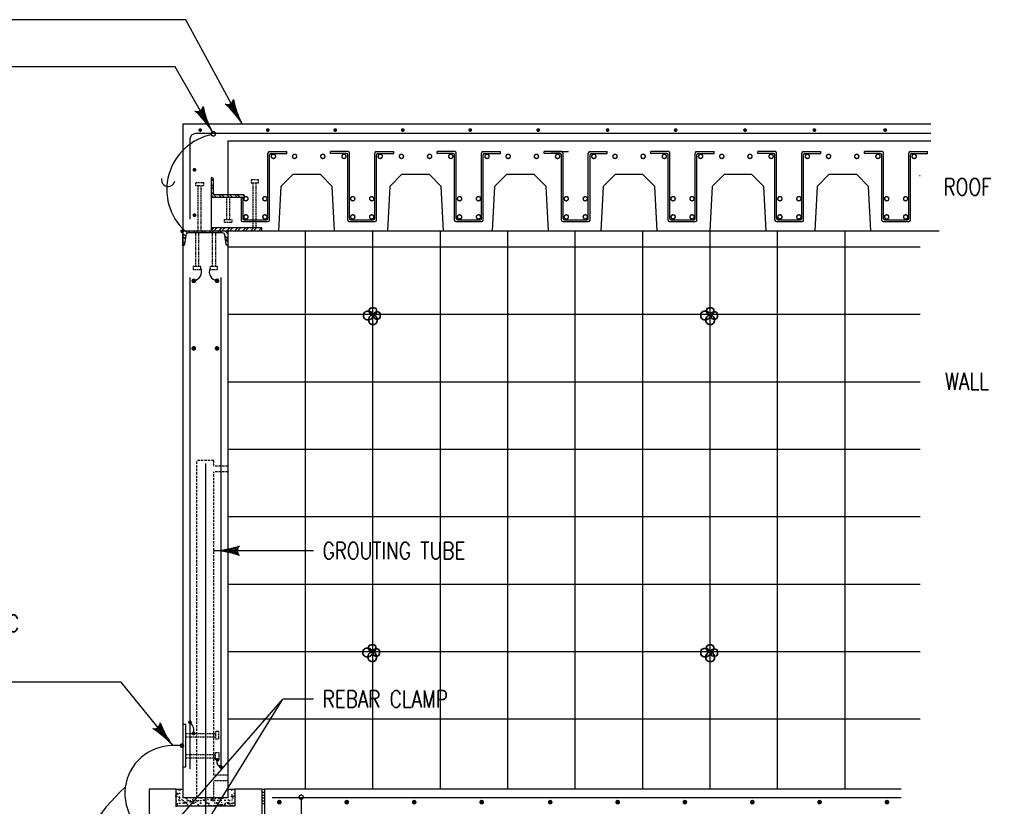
# Model space of a CAD drawing. Header units: inches. Extents: x 0 to 12596, y 507 to 12171.
# Tile 18 of 24: x 4665 to 5190, y 11214 to 11634. Entities that reach past the tile are written whole.
import ezdxf
from ezdxf.enums import TextEntityAlignment as Align

# ---------------------------------------------------------------- set-up
doc = ezdxf.new("R2010")
doc.units = ezdxf.units.IN
doc.header["$MEASUREMENT"] = 0
doc.linetypes.add('HIDDEN2', pattern=[0.1875, 0.125, -0.0625])
for name, color, linetype in [('D-DETL-TBLK', 1, 'Continuous'), ('E-ANNO-SYMB', 6, 'Continuous'), ('S-ANNO-DIMS', 1, 'Continuous'), ('S-ANNO-PATT', 1, 'Continuous'), ('S-SECT-CONC', 3, 'Continuous'), ('S-SECT-PATT', 1, 'Continuous'), ('S-SECT-RBAR', 133, 'Continuous'), ('S-STRL-MISC', 11, 'Continuous'), ('WPOWER', 4, 'Continuous')]:
    doc.layers.add(name, color=color, linetype=linetype)
doc.layers.add('E-ANNO-TEXT', color=7, linetype='Continuous', lineweight=25)
doc.styles.add('R18', font='romans.shx', dxfattribs={"width": 0.85, "height": 0.125})
doc.styles.add('ROMANS', font='ROMANS.shx', dxfattribs={"width": 0.8})

# ---------------------------------------------------------------- blocks, each defined once
blk = doc.blocks.new('AH')
at = {"color": 2}
for centre, radius, start, end in [((-1.641852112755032, -0.000232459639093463), 0.330743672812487, 307.746448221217, 52.4872031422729), ((0.1837596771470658, 5.09881524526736), 5.102125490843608, 251.4374521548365, 267.9709398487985), ((0.1837596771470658, -5.098815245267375), 5.102125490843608, 92.02906015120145, 108.5498944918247), ((0.1837596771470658, 5.039860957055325), 5.102125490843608, 252.3504400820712, 263.5009731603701), ((0.1837596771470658, 4.97801360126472), 5.102125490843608, 252.7606127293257, 260.9359463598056), ((0.1837596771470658, 4.911151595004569), 5.102125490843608, 252.9427889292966, 258.8015678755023), ((0.1837596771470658, 4.64537512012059), 5.102125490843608, 252.0855683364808, 252.729697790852), ((0.1837596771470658, 4.70220782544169), 5.102125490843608, 252.4611136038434, 253.8391964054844), ((0.1837596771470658, 4.764055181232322), 5.102125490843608, 252.7486759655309, 255.1377447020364), ((0.1837596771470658, 4.835931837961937), 5.102125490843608, 252.9326384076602, 256.802547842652)]:
    blk.add_arc(centre, radius, start, end, dxfattribs=at)
blk = doc.blocks.new('LOOP')
blk.add_arc((0, 0), 0.046875, 180, 0)

msp = doc.modelspace()

# ---------------------------------------------------------------- hatches: boundary and pattern name
at = {"layer": 'S-ANNO-DIMS'}
h = msp.add_hatch(dxfattribs=at)
h.set_pattern_fill('AR-SAND', color=1, scale=1.41732, style=0)
h.set_pattern_definition([(37.49999999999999, (2984.330501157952, 10109.63457835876), (-0.08928174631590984, 2.73092586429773), [0, -2.1543264, 0, -2.409444, 0, -2.303145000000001]), (7.500000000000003, (2984.330501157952, 10109.63457835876), (2.508339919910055, 3.999884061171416), [0, -1.1622024, 0, -1.9417284, 0, -0.7440929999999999]), (327.5, (2982.58719755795, 10109.63457835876), (4.413735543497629, 0.008020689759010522), [0, -0.7086600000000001, 0, -2.551176, 0, -3.330702]), (317.5, (2982.58719755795, 10109.63457835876), (4.260643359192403, 1.24394713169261), [0, -0.35433, 0, -1.6724376, 0, -1.913382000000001])])
h.paths.add_polyline_path([(4779.523515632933, 11222.90404797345), (4777.273520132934, 11222.90404797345), (4777.273520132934, 11218.40405697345), (4763.773547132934, 11218.40405697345), (4763.773547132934, 11213.90406597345), (4779.523515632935, 11213.90406597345)])
h.paths.add_polyline_path([(4763.773547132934, 11218.40405697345), (4750.273574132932, 11218.40405697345), (4750.273574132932, 11222.90404797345), (4748.023578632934, 11222.90404797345), (4748.023578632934, 11213.90406597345), (4763.773547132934, 11213.90406597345)])
h = msp.add_hatch(dxfattribs=at)
h.set_pattern_fill('AR-SAND', color=1, scale=1.41732, style=0)
h.set_pattern_definition([(37.49999999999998, (2984.330501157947, 10109.63457835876), (-0.08928174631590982, 2.730925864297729), [0, -2.1543264, 0, -2.409444, 0, -2.303145]), (7.499999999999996, (2984.330501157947, 10109.63457835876), (2.508339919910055, 3.999884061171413), [0, -1.162202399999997, 0, -1.941728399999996, 0, -0.7440929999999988]), (327.5, (2982.587197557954, 10109.63457835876), (4.413735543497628, 0.008020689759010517), [0, -0.7086600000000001, 0, -2.551176, 0, -3.330702]), (317.5, (2982.587197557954, 10109.63457835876), (4.260643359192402, 1.243947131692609), [0, -0.3543299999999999, 0, -1.672437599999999, 0, -1.913381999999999])])
h.paths.add_polyline_path([(4779.523515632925, 11222.90404797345), (4777.273520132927, 11222.90404797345), (4777.273520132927, 11218.40405697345), (4763.773547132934, 11218.40405697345), (4763.773547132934, 11213.90406597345), (4779.52351563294, 11213.90406597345)])
h.paths.add_polyline_path([(4763.773547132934, 11218.40405697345), (4750.273574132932, 11218.40405697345), (4750.273574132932, 11222.90404797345), (4748.023578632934, 11222.90404797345), (4748.023578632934, 11213.90406597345), (4763.773547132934, 11213.90406597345)])
at = {"layer": 'S-SECT-PATT'}
h = msp.add_hatch(dxfattribs=at)
h.set_pattern_fill('STEEL', color=1, scale=23.999952, angle=-1.272221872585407e-14, style=0)
h.set_pattern_definition([(135, (5387.301889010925, 13999.85430888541), (2.121316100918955, 2.121316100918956), []), (135, (5387.301889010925, 14001.35430588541), (2.121316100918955, 2.121316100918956), [])])
edge = h.paths.add_edge_path()
edge.add_line((4766.848793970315, 11539.02137123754), (4784.896001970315, 11539.02137123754))
edge.add_line((4784.896001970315, 11539.02137123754), (4784.896001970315, 11539.09637108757))
edge.add_arc((4783.677902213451, 11539.15206349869), 1.219372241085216, 357.3822181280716, 423.5514490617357)
edge.add_line((4784.221003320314, 11540.24380973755), (4768.914980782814, 11540.24380973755))
edge.add_arc((4768.914980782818, 11541.08755805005), 0.8437483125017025, 179.9999999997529, 269.99999999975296, ccw=False)
edge.add_line((4768.071232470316, 11541.08755805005), (4768.071232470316, 11548.74005258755))
edge.add_arc((4766.979486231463, 11548.19695148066), 1.219372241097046, 26.44855093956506, 92.6177818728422)
edge.add_line((4766.923793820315, 11549.41505123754), (4766.848793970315, 11549.41505123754))
edge.add_line((4766.848793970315, 11549.41505123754), (4766.848793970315, 11539.02137123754))
h = msp.add_hatch(dxfattribs=at)
h.set_pattern_fill('STEEL', color=1, scale=23.999952, style=0)
h.set_pattern_definition([(315, (-1249.393924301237, 12777.38352633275), (-2.121316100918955, -2.121316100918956), []), (315, (-1249.393924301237, 12775.88352933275), (-2.121316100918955, -2.121316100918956), [])])
edge = h.paths.add_edge_path()
edge.add_arc((4772.825159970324, 11518.50190923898), 1.397925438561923, 7.500000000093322, 90.00000000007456)
edge.add_line((4772.825159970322, 11519.89983467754), (4754.730707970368, 11519.89983467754))
edge.add_arc((4754.730707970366, 11518.50190923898), 1.397925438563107, 89.99999999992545, 172.4999999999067)
edge.add_line((4753.34474197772, 11518.68437512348), (4752.682558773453, 11513.89081432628))
edge.add_arc((4751.730713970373, 11514.01612707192), 0.9600582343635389, 270, 352.50000000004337, ccw=False)
edge.add_line((4751.730713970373, 11513.05606883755), (4751.730713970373, 11520.97416323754))
edge.add_line((4751.730713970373, 11520.97416323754), (4775.825153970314, 11520.97416323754))
edge.add_line((4775.825153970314, 11520.97416323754), (4775.825153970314, 11513.05606883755))
edge.add_arc((4775.825153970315, 11514.01612707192), 0.9600582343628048, 187.4999999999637, 269.99999999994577, ccw=False)
edge.add_line((4774.873309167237, 11513.89081432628), (4774.211125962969, 11518.68437512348))
h = msp.add_hatch(dxfattribs=at)
h.set_pattern_fill('STEEL', color=1, scale=23.999952, style=0)
h.set_pattern_definition([(45, (2563.12642842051, 10011.70548562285), (-2.121316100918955, 2.121316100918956), []), (45, (2563.12642842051, 10013.20548262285), (-2.121316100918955, 2.121316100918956), [])])
h.paths.add_polyline_path([(4766.848793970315, 11521.06865123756), (4793.895983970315, 11521.06865123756), (4793.895983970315, 11522.60408123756), (4766.848793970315, 11522.60408123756)])

# ---------------------------------------------------------------- linework, layer by layer
at = {"layer": 'D-DETL-TBLK', "color": 1}
msp.add_line((5145.214231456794, 11550.2912210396), (5144.901902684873, 11550.2912210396), dxfattribs=at)
at = {"layer": 'E-ANNO-SYMB', "color": 2, "lineweight": -2}
for points in [[(4783.387761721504, 11578.02129323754), (4753.337143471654, 11633.68719302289), (4568.403132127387, 11633.68719302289)], [(4767.205160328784, 11574.27307827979), (4747.716812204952, 11608.5506998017), (4658.502903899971, 11608.5506998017)], [(4821.454543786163, 11350.23724594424), (4768.320354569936, 11350.23724594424)], [(4821.454543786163, 11271.06741149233), (4805.173130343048, 11271.06741149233)]]:
    msp.add_lwpolyline(points, dxfattribs=at)
at = {"layer": 'E-ANNO-TEXT', "color": 1}
for p, q in [((4797.16078828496, 11549.17876611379), (4797.16078828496, 11562.49767007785)), ((4797.91078828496, 11563.24767007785), (4807.276354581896, 11563.24767007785)), ((4798.81078828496, 11562.34767007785), (4807.276354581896, 11562.34767007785)), ((4807.276354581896, 11562.34767007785), (4807.276354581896, 11563.24767007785)), ((4839.923371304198, 11563.24767007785), (4830.557805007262, 11563.24767007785)), ((4830.557805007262, 11562.34767007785), (4830.557805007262, 11563.24767007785)), ((4839.023371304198, 11562.34767007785), (4830.557805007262, 11562.34767007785)), ((4840.673371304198, 11549.17876611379), (4840.673371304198, 11562.49767007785)), ((4854.16078828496, 11549.17876611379), (4854.16078828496, 11562.49767007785)), ((4854.91078828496, 11563.24767007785), (4864.276354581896, 11563.24767007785)), ((4855.81078828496, 11562.34767007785), (4864.276354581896, 11562.34767007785)), ((4864.276354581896, 11562.34767007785), (4864.276354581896, 11563.24767007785)), ((4896.923371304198, 11563.24767007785), (4887.557805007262, 11563.24767007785)), ((4887.557805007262, 11562.34767007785), (4887.557805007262, 11563.24767007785)), ((4896.023371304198, 11562.34767007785), (4887.557805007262, 11562.34767007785)), ((4897.673371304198, 11549.17876611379), (4897.673371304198, 11562.49767007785)), ((4911.16078828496, 11549.17876611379), (4911.16078828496, 11562.49767007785)), ((4911.91078828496, 11563.24767007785), (4921.276354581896, 11563.24767007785)), ((4912.81078828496, 11562.34767007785), (4921.276354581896, 11562.34767007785)), ((4921.276354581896, 11562.34767007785), (4921.276354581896, 11563.24767007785)), ((4953.923371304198, 11563.24767007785), (4944.557805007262, 11563.24767007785)), ((4944.557805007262, 11562.34767007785), (4944.557805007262, 11563.24767007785)), ((4953.023371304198, 11562.34767007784), (4944.557805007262, 11562.34767007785)), ((4948.21575959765, 11563.24767007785), (4957.581325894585, 11563.24767007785)), ((4954.673371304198, 11549.17876611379), (4954.673371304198, 11562.49767007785)), ((4968.16078828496, 11549.17876611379), (4968.16078828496, 11562.49767007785)), ((4968.91078828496, 11563.24767007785), (4978.276354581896, 11563.24767007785)), ((4969.81078828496, 11562.34767007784), (4978.276354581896, 11562.34767007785)), ((4978.276354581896, 11562.34767007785), (4978.276354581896, 11563.24767007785)), ((5010.923371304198, 11563.24767007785), (5001.557805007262, 11563.24767007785)), ((5001.557805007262, 11562.34767007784), (5001.557805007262, 11563.24767007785)), ((5010.023371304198, 11562.34767007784), (5001.557805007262, 11562.34767007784)), ((5011.673371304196, 11549.17876611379), (5011.673371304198, 11562.49767007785)), ((5025.16078828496, 11549.17876611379), (5025.16078828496, 11562.49767007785)), ((5025.91078828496, 11563.24767007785), (5035.276354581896, 11563.24767007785)), ((5026.81078828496, 11562.34767007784), (5035.276354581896, 11562.34767007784)), ((5035.276354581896, 11562.34767007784), (5035.276354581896, 11563.24767007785)), ((5067.923371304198, 11563.24767007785), (5058.557805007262, 11563.24767007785)), ((5058.557805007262, 11562.34767007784), (5058.557805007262, 11563.24767007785)), ((5067.023371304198, 11562.34767007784), (5058.557805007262, 11562.34767007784)), ((5068.673371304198, 11549.17876611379), (5068.673371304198, 11562.49767007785)), ((5082.160788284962, 11549.17876611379), (5082.16078828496, 11562.49767007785)), ((5082.91078828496, 11563.24767007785), (5092.276354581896, 11563.24767007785)), ((5083.81078828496, 11562.34767007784), (5092.276354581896, 11562.34767007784)), ((5092.276354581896, 11562.34767007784), (5092.276354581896, 11563.24767007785)), ((5124.923371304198, 11563.24767007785), (5115.557805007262, 11563.24767007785)), ((5115.557805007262, 11562.34767007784), (5115.557805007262, 11563.24767007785)), ((5124.023371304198, 11562.34767007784), (5115.557805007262, 11562.34767007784)), ((5125.673371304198, 11549.17876611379), (5125.673371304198, 11562.49767007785)), ((5139.16078828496, 11549.17876611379), (5139.16078828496, 11562.49767007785)), ((5139.91078828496, 11563.24767007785), (5149.276354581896, 11563.24767007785)), ((5140.81078828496, 11562.34767007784), (5149.276354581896, 11562.34767007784)), ((5149.276354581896, 11562.34767007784), (5149.276354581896, 11563.24767007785)), ((4798.06078828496, 11549.17876611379), (4798.06078828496, 11561.59767007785)), ((4839.773371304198, 11549.17876611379), (4839.773371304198, 11561.59767007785)), ((4855.06078828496, 11549.17876611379), (4855.06078828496, 11561.59767007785)), ((4896.773371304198, 11549.17876611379), (4896.773371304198, 11561.59767007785)), ((4912.06078828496, 11549.17876611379), (4912.06078828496, 11561.59767007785)), ((4953.773371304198, 11549.17876611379), (4953.773371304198, 11561.59767007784)), ((4969.06078828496, 11549.17876611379), (4969.06078828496, 11561.59767007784)), ((5010.773371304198, 11549.17876611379), (5010.773371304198, 11561.59767007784)), ((5026.06078828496, 11549.17876611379), (5026.06078828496, 11561.59767007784)), ((5067.773371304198, 11549.17876611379), (5067.773371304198, 11561.59767007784)), ((5083.06078828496, 11549.17876611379), (5083.06078828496, 11561.59767007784)), ((5124.773371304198, 11549.17876611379), (5124.773371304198, 11561.59767007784)), ((5140.06078828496, 11549.17876611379), (5140.06078828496, 11561.59767007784)), ((4797.16078828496, 11527.53741480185), (4797.16078828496, 11549.17876611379)), ((4798.06078828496, 11526.63741480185), (4798.06078828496, 11549.17876611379)), ((4839.773371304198, 11526.63741480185), (4839.773371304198, 11549.17876611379)), ((4840.673371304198, 11527.53741480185), (4840.673371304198, 11549.17876611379)), ((4854.16078828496, 11527.53741480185), (4854.16078828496, 11549.17876611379)), ((4855.06078828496, 11526.63741480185), (4855.06078828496, 11549.17876611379)), ((4896.773371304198, 11526.63741480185), (4896.773371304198, 11549.17876611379)), ((4897.673371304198, 11527.53741480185), (4897.673371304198, 11549.17876611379)), ((4911.16078828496, 11527.53741480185), (4911.16078828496, 11549.17876611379)), ((4912.06078828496, 11526.63741480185), (4912.06078828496, 11549.17876611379)), ((4953.773371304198, 11526.63741480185), (4953.773371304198, 11549.17876611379)), ((4954.673371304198, 11527.53741480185), (4954.673371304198, 11549.17876611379)), ((4968.160788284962, 11527.53741480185), (4968.16078828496, 11549.17876611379)), ((4969.06078828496, 11526.63741480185), (4969.06078828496, 11549.17876611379)), ((5010.773371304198, 11526.63741480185), (5010.773371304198, 11549.17876611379)), ((5011.673371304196, 11527.53741480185), (5011.673371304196, 11549.17876611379)), ((5025.16078828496, 11527.53741480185), (5025.16078828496, 11549.17876611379)), ((5026.06078828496, 11526.63741480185), (5026.06078828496, 11549.17876611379)), ((5067.773371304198, 11526.63741480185), (5067.773371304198, 11549.17876611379)), ((5068.673371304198, 11527.53741480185), (5068.673371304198, 11549.17876611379)), ((5082.160788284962, 11527.53741480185), (5082.160788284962, 11549.17876611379)), ((5083.06078828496, 11526.63741480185), (5083.06078828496, 11549.17876611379)), ((5124.773371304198, 11526.63741480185), (5124.773371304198, 11549.17876611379)), ((5125.673371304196, 11527.53741480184), (5125.673371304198, 11549.17876611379)), ((5139.16078828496, 11527.53741480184), (5139.16078828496, 11549.17876611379)), ((5140.06078828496, 11526.63741480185), (5140.06078828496, 11549.17876611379)), ((4782.773371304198, 11538.67662683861), (4782.773371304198, 11526.63741480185)), ((4783.673371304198, 11538.67662683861), (4782.773371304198, 11538.67662683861)), ((4783.673371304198, 11538.67662683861), (4783.673371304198, 11527.53741480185)), ((4783.523371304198, 11525.88741480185), (4797.31078828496, 11525.88741480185)), ((4784.423371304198, 11526.78741480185), (4796.41078828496, 11526.78741480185)), ((4840.523371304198, 11525.88741480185), (4854.31078828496, 11525.88741480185)), ((4841.423371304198, 11526.78741480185), (4853.41078828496, 11526.78741480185)), ((4897.523371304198, 11525.88741480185), (4911.31078828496, 11525.88741480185)), ((4898.423371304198, 11526.78741480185), (4910.41078828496, 11526.78741480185)), ((4954.523371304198, 11525.88741480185), (4968.31078828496, 11525.88741480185)), ((4955.423371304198, 11526.78741480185), (4967.410788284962, 11526.78741480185)), ((5011.523371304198, 11525.88741480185), (5025.31078828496, 11525.88741480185)), ((5012.423371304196, 11526.78741480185), (5024.41078828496, 11526.78741480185)), ((5068.523371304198, 11525.88741480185), (5082.31078828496, 11525.88741480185)), ((5069.423371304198, 11526.78741480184), (5081.410788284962, 11526.78741480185)), ((5125.523371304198, 11525.88741480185), (5139.31078828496, 11525.88741480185)), ((5126.423371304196, 11526.78741480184), (5138.41078828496, 11526.78741480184)), ((4817.032468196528, 11520.5396987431), (4817.032468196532, 11223.37979194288)), ((4853.032468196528, 11520.5396987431), (4853.032468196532, 11223.37979194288)), ((4889.032468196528, 11520.5396987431), (4889.032468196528, 11223.37979194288)), ((4925.032468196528, 11520.5396987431), (4925.032468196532, 11223.37979194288)), ((4961.032468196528, 11520.5396987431), (4961.032468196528, 11223.37979194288)), ((4997.032468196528, 11520.5396987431), (4997.032468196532, 11223.37979194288)), ((5033.032468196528, 11520.5396987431), (5033.032468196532, 11223.37979194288)), ((5069.032468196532, 11520.5396987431), (5069.032468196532, 11223.37979194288)), ((5105.032468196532, 11520.5396987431), (5105.032468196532, 11223.37979194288)), ((5145.214231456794, 11512.2339108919), (4775.901902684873, 11512.2339108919)), ((5145.214231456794, 11476.2339108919), (4775.901902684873, 11476.2339108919)), ((5145.214231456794, 11440.2339108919), (4775.901902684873, 11440.2339108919)), ((5145.214231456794, 11404.2339108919), (4775.901902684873, 11404.2339108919)), ((5145.214231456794, 11368.2339108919), (4775.901902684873, 11368.2339108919)), ((5145.214231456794, 11332.2339108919), (4775.901902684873, 11332.2339108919)), ((5145.214231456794, 11296.2339108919), (4775.901902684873, 11296.2339108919)), ((5145.214231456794, 11260.2339108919), (4775.901902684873, 11260.2339108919))]:
    msp.add_line(p, q, dxfattribs=at)
at = {"layer": 'E-ANNO-TEXT', "color": 2, "lineweight": -2}
msp.add_line((4718.769170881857, 11280.13037281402), (4578.951528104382, 11280.13037281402), dxfattribs=at)
at = {"layer": 'E-ANNO-TEXT'}
for p in [(4740.222067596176, 11165.91718456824), (4740.458384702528, 11196.85316464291)]:
    msp.add_line(p, (4805.173130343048, 11271.06741149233), dxfattribs=at)
at = {"layer": 'E-ANNO-TEXT', "color": 1}
msp.add_lwpolyline([(5150.997019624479, 11572.87552279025), (4758.544032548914, 11572.87552279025, 0.414213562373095), (4755.54403854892, 11569.87552879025), (4755.54403854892, 11527.14631594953)], format="xyb", dxfattribs=at)
at = {"layer": 'E-ANNO-TEXT', "color": 1, "const_width": 0.99997300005}
for points in [[(4761.537378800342, 11574.7806171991, -1), (4760.537405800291, 11574.7806171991, -1)], [(4797.56092880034, 11574.7806171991, -1), (4796.560955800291, 11574.7806171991, -1)], [(4833.584478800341, 11574.7806171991, -1), (4832.584505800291, 11574.7806171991, -1)], [(4869.60802880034, 11574.7806171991, -1), (4868.60805580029, 11574.7806171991, -1)], [(4905.631578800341, 11574.7806171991, -1), (4904.63160580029, 11574.7806171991, -1)], [(4941.936550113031, 11574.7806171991, -1), (4940.936577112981, 11574.7806171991, -1)], [(4978.96762085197, 11574.7806171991, -1), (4977.967647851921, 11574.7806171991, -1)], [(5015.272592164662, 11574.7806171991, -1), (5014.272619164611, 11574.7806171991, -1)], [(5052.303662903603, 11574.7806171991, -1), (5051.303689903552, 11574.7806171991, -1)], [(5089.334733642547, 11574.7806171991, -1), (5088.334760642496, 11574.7806171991, -1)], [(5127.091903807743, 11574.7806171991, -1), (5126.091930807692, 11574.7806171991, -1)], [(4758.447736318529, 11553.54819970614, -1), (4757.447763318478, 11553.54819970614, -1)], [(4758.447736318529, 11529.32391877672, -1), (4757.447763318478, 11529.32391877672, -1)]]:
    msp.add_lwpolyline(points, format="xyb", close=True, dxfattribs=at)
at = {"layer": 'E-ANNO-TEXT', "color": 1, "const_width": 0.75, "flags": 128}
for points in [[(4798.969437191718, 11560.7184075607, 1), (4801.219437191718, 11560.7184075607, 1)], [(4810.275069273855, 11560.7184075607, 1), (4812.525069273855, 11560.7184075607, 1)], [(4827.559090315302, 11560.7184075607, -1), (4825.309090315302, 11560.7184075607, -1)], [(4838.86472239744, 11560.7184075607, -1), (4836.61472239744, 11560.7184075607, -1)], [(4855.969437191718, 11560.7184075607, 1), (4858.219437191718, 11560.7184075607, 1)], [(4867.275069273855, 11560.7184075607, 1), (4869.525069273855, 11560.7184075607, 1)], [(4884.559090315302, 11560.71840756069, -1), (4882.309090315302, 11560.71840756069, -1)], [(4895.86472239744, 11560.71840756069, -1), (4893.61472239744, 11560.71840756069, -1)], [(4912.969437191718, 11560.71840756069, 1), (4915.219437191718, 11560.71840756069, 1)], [(4924.275069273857, 11560.71840756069, 1), (4926.525069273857, 11560.71840756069, 1)], [(4941.559090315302, 11560.71840756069, -1), (4939.309090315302, 11560.71840756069, -1)], [(4952.86472239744, 11560.71840756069, -1), (4950.61472239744, 11560.71840756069, -1)], [(4969.969437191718, 11560.71840756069, 1), (4972.219437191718, 11560.71840756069, 1)], [(4981.275069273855, 11560.71840756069, 1), (4983.525069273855, 11560.71840756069, 1)], [(4998.559090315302, 11560.71840756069, -1), (4996.309090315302, 11560.71840756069, -1)], [(5009.86472239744, 11560.71840756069, -1), (5007.61472239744, 11560.71840756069, -1)], [(5026.969437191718, 11560.71840756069, 1), (5029.219437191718, 11560.71840756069, 1)], [(5038.275069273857, 11560.71840756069, 1), (5040.525069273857, 11560.71840756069, 1)], [(5055.559090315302, 11560.71840756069, -1), (5053.309090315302, 11560.71840756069, -1)], [(5066.86472239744, 11560.71840756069, -1), (5064.61472239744, 11560.71840756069, -1)], [(5083.969437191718, 11560.71840756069, 1), (5086.219437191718, 11560.71840756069, 1)], [(5095.275069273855, 11560.71840756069, 1), (5097.525069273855, 11560.71840756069, 1)], [(5112.559090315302, 11560.71840756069, -1), (5110.309090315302, 11560.71840756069, -1)], [(5123.86472239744, 11560.71840756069, -1), (5121.61472239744, 11560.71840756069, -1)], [(5140.969437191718, 11560.71840756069, 1), (5143.219437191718, 11560.71840756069, 1)], [(4784.291947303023, 11538.12890145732, 1), (4786.541947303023, 11538.12890145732, 1)], [(4794.407513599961, 11538.12890145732, 1), (4796.657513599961, 11538.12890145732, 1)], [(4841.291947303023, 11538.12890145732, 1), (4843.541947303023, 11538.12890145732, 1)], [(4851.407513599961, 11538.12890145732, 1), (4853.657513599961, 11538.12890145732, 1)], [(4898.291947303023, 11538.12890145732, 1), (4900.541947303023, 11538.12890145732, 1)], [(4908.407513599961, 11538.12890145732, 1), (4910.657513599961, 11538.12890145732, 1)], [(4955.291947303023, 11538.12890145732, 1), (4957.541947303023, 11538.12890145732, 1)], [(4965.407513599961, 11538.12890145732, 1), (4967.657513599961, 11538.12890145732, 1)], [(5012.291947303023, 11538.12890145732, 1), (5014.541947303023, 11538.12890145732, 1)], [(5022.407513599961, 11538.12890145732, 1), (5024.657513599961, 11538.12890145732, 1)], [(5069.291947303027, 11538.12890145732, 1), (5071.541947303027, 11538.12890145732, 1)], [(5079.407513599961, 11538.12890145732, 1), (5081.657513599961, 11538.12890145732, 1)], [(5126.291947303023, 11538.12890145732, 1), (5128.541947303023, 11538.12890145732, 1)], [(5136.407513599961, 11538.12890145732, 1), (5138.657513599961, 11538.12890145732, 1)], [(4784.291947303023, 11528.41937775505, 1), (4786.541947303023, 11528.41937775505, 1)], [(4794.407513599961, 11528.41937775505, 1), (4796.657513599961, 11528.41937775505, 1)], [(4841.291947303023, 11528.41937775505, 1), (4843.541947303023, 11528.41937775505, 1)], [(4851.407513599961, 11528.41937775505, 1), (4853.657513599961, 11528.41937775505, 1)], [(4898.291947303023, 11528.41937775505, 1), (4900.541947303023, 11528.41937775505, 1)], [(4908.407513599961, 11528.41937775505, 1), (4910.657513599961, 11528.41937775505, 1)], [(4955.291947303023, 11528.41937775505, 1), (4957.541947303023, 11528.41937775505, 1)], [(4965.407513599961, 11528.41937775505, 1), (4967.657513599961, 11528.41937775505, 1)], [(5012.291947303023, 11528.41937775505, 1), (5014.541947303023, 11528.41937775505, 1)], [(5022.407513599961, 11528.41937775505, 1), (5024.657513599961, 11528.41937775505, 1)], [(5069.291947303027, 11528.41937775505, 1), (5071.541947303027, 11528.41937775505, 1)], [(5079.407513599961, 11528.41937775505, 1), (5081.657513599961, 11528.41937775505, 1)], [(5126.291947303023, 11528.41937775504, 1), (5128.541947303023, 11528.41937775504, 1)], [(5136.407513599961, 11528.41937775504, 1), (5138.657513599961, 11528.41937775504, 1)]]:
    msp.add_lwpolyline(points, format="xyb", close=True, dxfattribs=at)
at = {"layer": 'E-ANNO-TEXT', "color": 1}
for points in [[(4766.848793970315, 11539.02137123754), (4784.896001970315, 11539.02137123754), (4784.896001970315, 11539.09637108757, 0.2970168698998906), (4784.221003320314, 11540.24380973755), (4768.914980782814, 11540.24380973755, -0.4142135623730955), (4768.071232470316, 11541.08755805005), (4768.071232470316, 11548.74005258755, 0.2970168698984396), (4766.923793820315, 11549.41505123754), (4766.848793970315, 11549.41505123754), (4766.848793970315, 11539.02137123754)], [(4774.211125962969, 11518.68437512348, 0.3763733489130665), (4772.825159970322, 11519.89983467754), (4754.730707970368, 11519.89983467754, 0.3763733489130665), (4753.34474197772, 11518.68437512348), (4752.682558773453, 11513.89081432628, -0.3763733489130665), (4751.730713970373, 11513.05606883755), (4751.730713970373, 11520.97416323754), (4775.825153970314, 11520.97416323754), (4775.825153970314, 11513.05606883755, -0.3763733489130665), (4774.873309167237, 11513.89081432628)]]:
    msp.add_lwpolyline(points, format="xyb", close=True, dxfattribs=at)
for points in [[(4766.848793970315, 11521.06865123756), (4793.895983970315, 11521.06865123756), (4793.895983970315, 11522.60408123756), (4766.848793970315, 11522.60408123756)], [(4751.730713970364, 11257.47200919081), (4751.730713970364, 11234.91645363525), (4753.266143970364, 11234.91645363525), (4753.266143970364, 11257.47200919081)]]:
    msp.add_lwpolyline(points, close=True, dxfattribs=at)
at = {"layer": 'E-ANNO-TEXT', "color": 2, "lineweight": -2}
msp.add_lwpolyline([(4740.342822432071, 11253.58586673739), (4718.769170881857, 11280.13037281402)], dxfattribs=at)
at = {"layer": 'E-ANNO-TEXT', "color": 1}
for centre, start, end in [((4797.91078828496, 11562.49767007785), 90, 180), ((4798.81078828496, 11561.59767007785), 90, 180), ((4839.023371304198, 11561.59767007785), 0, 90), ((4839.923371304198, 11562.49767007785), 0, 90), ((4854.91078828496, 11562.49767007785), 90, 180), ((4855.81078828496, 11561.59767007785), 90, 180), ((4896.023371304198, 11561.59767007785), 0, 90), ((4896.923371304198, 11562.49767007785), 0, 90), ((4911.91078828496, 11562.49767007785), 90, 180), ((4912.81078828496, 11561.59767007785), 90, 180), ((4953.023371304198, 11561.59767007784), 0, 90), ((4953.923371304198, 11562.49767007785), 0, 90), ((4968.91078828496, 11562.49767007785), 90, 180), ((4969.81078828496, 11561.59767007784), 90, 180), ((5010.023371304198, 11561.59767007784), 0, 90), ((5010.923371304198, 11562.49767007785), 0, 90), ((5025.91078828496, 11562.49767007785), 90, 180), ((5026.81078828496, 11561.59767007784), 90, 180), ((5067.023371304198, 11561.59767007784), 0, 90), ((5067.923371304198, 11562.49767007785), 0, 90), ((5082.91078828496, 11562.49767007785), 90, 180), ((5083.81078828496, 11561.59767007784), 90, 180), ((5124.023371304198, 11561.59767007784), 0, 90), ((5124.923371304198, 11562.49767007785), 0, 90), ((5139.91078828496, 11562.49767007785), 90, 180), ((5140.81078828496, 11561.59767007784), 90, 180), ((4783.523371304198, 11526.63741480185), 180, 270), ((4784.423371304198, 11527.53741480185), 180, 270), ((4796.41078828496, 11527.53741480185), 270, 0), ((4797.31078828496, 11526.63741480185), 270, 0), ((4840.523371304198, 11526.63741480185), 180, 270), ((4841.423371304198, 11527.53741480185), 180, 270), ((4853.41078828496, 11527.53741480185), 270, 0), ((4854.31078828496, 11526.63741480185), 270, 0), ((4897.523371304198, 11526.63741480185), 180, 270), ((4898.423371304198, 11527.53741480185), 180, 270), ((4910.41078828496, 11527.53741480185), 270, 0), ((4911.31078828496, 11526.63741480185), 270, 0), ((4954.523371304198, 11526.63741480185), 180, 270), ((4955.423371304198, 11527.53741480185), 180, 270), ((4967.410788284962, 11527.53741480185), 270, 0), ((4968.31078828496, 11526.63741480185), 270, 0), ((5011.523371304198, 11526.63741480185), 180, 270), ((5012.423371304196, 11527.53741480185), 180, 270), ((5024.41078828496, 11527.53741480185), 270, 0), ((5025.31078828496, 11526.63741480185), 270, 0), ((5068.523371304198, 11526.63741480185), 180, 270), ((5069.423371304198, 11527.53741480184), 180, 270), ((5081.410788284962, 11527.53741480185), 270, 0), ((5082.31078828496, 11526.63741480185), 270, 0), ((5125.523371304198, 11526.63741480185), 180, 270), ((5126.423371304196, 11527.53741480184), 180, 270), ((5138.41078828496, 11527.53741480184), 270, 0), ((5139.31078828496, 11526.63741480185), 270, 0)]:
    msp.add_arc(centre, 0.75, start, end, dxfattribs=at)
at = {"layer": 'S-ANNO-PATT', "color": 1}
for p, q in [((4748.023578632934, 11222.90404797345), (4751.726327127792, 11222.90396131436)), ((4748.023578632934, 11222.90404797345), (4751.726327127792, 11222.90396131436)), ((4775.820767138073, 11222.90413463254), (4779.523515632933, 11222.90404797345)), ((4775.820767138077, 11222.90413463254), (4779.523515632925, 11222.90404797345)), ((4793.848739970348, 11222.90404797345), (4795.390075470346, 11222.90404797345)), ((4793.848739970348, 11221.36861797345), (4795.390075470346, 11221.36861797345)), ((4793.848739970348, 11219.83318797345), (4795.390075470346, 11219.83318797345)), ((4793.848739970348, 11218.29775797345), (4795.390075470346, 11218.29775797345)), ((4793.848739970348, 11216.76232797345), (4795.390075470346, 11216.76232797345)), ((4793.848739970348, 11215.22689797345), (4795.390075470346, 11215.22689797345))]:
    msp.add_line(p, q, dxfattribs=at)
at = {"layer": 'S-SECT-CONC', "color": 1}
for p, q in [((4751.730713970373, 11578.02129323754), (4751.730713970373, 11520.97416323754)), ((4751.730713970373, 11578.02129323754), (5150.997019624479, 11578.02129323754)), ((4775.825153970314, 11569.02131123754), (5150.997019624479, 11569.02131123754)), ((4775.825153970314, 11569.02131123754), (4775.825153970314, 11540.24380973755)), ((4766.848793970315, 11539.02137123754), (4766.848793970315, 11521.06865123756)), ((4751.730713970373, 11520.97416323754), (4751.730713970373, 11218.40405697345)), ((4766.848793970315, 11521.06865123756), (5155.353616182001, 11521.06865123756)), ((4775.825153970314, 11520.97416323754), (4775.825153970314, 11218.40405697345)), ((4763.773547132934, 11396.81226827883), (4763.773547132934, 11150.35830486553)), ((4751.730713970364, 11280.43354040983), (4751.730713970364, 11218.40405697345)), ((4775.825153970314, 11280.43354040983), (4775.825153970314, 11218.40405697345)), ((4733.707127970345, 11222.90404797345), (4733.707127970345, 11168.90415597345)), ((4748.027965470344, 11222.90404797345), (4733.707127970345, 11222.90404797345)), ((4748.023578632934, 11222.90404797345), (4748.023578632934, 11213.90406597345)), ((4748.023578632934, 11222.90404797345), (4748.023578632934, 11213.90406597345)), ((4779.523515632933, 11222.90404797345), (4779.523515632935, 11213.90406597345)), ((4779.523515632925, 11222.90404797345), (4779.52351563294, 11213.90406597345)), ((4793.848739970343, 11222.90404797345), (4779.527902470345, 11222.90404797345)), ((4793.848739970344, 11222.90404797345), (4793.848739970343, 11168.73543569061)), ((4795.390075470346, 11222.90404797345), (4795.390075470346, 11192.90408397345)), ((5135.190591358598, 11222.90404797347), (4795.390075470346, 11222.90404797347)), ((4775.825153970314, 11218.40405697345), (4751.730713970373, 11218.40405697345)), ((4775.825153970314, 11218.40405697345), (4751.730713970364, 11218.40405697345)), ((4799.437524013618, 11218.44315102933), (5135.190591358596, 11218.44315102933)), ((4779.52351563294, 11213.90406597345), (4748.023578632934, 11213.90406597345))]:
    msp.add_line(p, q, dxfattribs=at)
for points in [[(4832.754173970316, 11521.06865123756), (4831.515544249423, 11544.70311424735), (4825.150067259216, 11551.06859123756), (4810.358340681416, 11551.06859123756), (4803.992863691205, 11544.70311424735), (4802.754233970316, 11521.06865123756)], [(4890.926760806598, 11521.06865123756), (4889.68813108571, 11544.70311424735), (4883.322654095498, 11551.06859123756), (4868.530927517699, 11551.06859123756), (4862.165450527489, 11544.70311424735), (4860.926820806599, 11521.06865123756)], [(4946.921049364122, 11521.06865123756), (4945.682419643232, 11544.70311424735), (4939.316942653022, 11551.06859123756), (4924.525216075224, 11551.06859123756), (4918.159739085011, 11544.70311424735), (4916.921109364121, 11521.06865123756)], [(5004.839737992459, 11521.06865123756), (5003.60110827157, 11544.70311424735), (4997.235631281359, 11551.06859123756), (4982.443904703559, 11551.06859123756), (4976.07842771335, 11544.70311424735), (4974.839797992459, 11521.06865123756)], [(5063.012324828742, 11521.06865123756), (5061.773695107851, 11544.70311424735), (5055.408218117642, 11551.06859123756), (5040.616491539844, 11551.06859123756), (5034.251014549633, 11544.70311424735), (5033.012384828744, 11521.06865123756)], [(5119.006613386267, 11521.06865123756), (5117.767983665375, 11544.70311424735), (5111.402506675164, 11551.06859123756), (5096.610780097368, 11551.06859123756), (5090.245303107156, 11544.70311424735), (5089.006673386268, 11521.06865123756)]]:
    msp.add_lwpolyline(points, dxfattribs=at)
at = {"layer": 'S-SECT-CONC', "color": 1, "const_width": 1.2499662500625}
for points in [[(4756.94141122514, 11494.29659809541, 1), (4758.191377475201, 11494.29659809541, 1)], [(4770.605683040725, 11494.29659809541, -1), (4769.355716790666, 11494.29659809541, -1)], [(4758.191377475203, 11458.2339108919, -1), (4756.94141122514, 11458.2339108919, -1)], [(4770.605683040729, 11458.2339108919, -1), (4769.355716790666, 11458.2339108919, -1)], [(4802.591494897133, 11216.01031758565, 1), (4803.841461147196, 11216.01031758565, 1)], [(4838.591494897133, 11216.01031758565, 1), (4839.841461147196, 11216.01031758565, 1)], [(4874.591494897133, 11216.01031758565, 1), (4875.841461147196, 11216.01031758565, 1)], [(4910.591494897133, 11216.01031758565, 1), (4911.841461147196, 11216.01031758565, 1)]]:
    msp.add_lwpolyline(points, format="xyb", close=True, dxfattribs=at)
at = {"layer": 'S-SECT-RBAR', "color": 1, "const_width": 1.2499662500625}
for points in [[(4947.201437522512, 11216.01031758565, 1), (4948.451403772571, 11216.01031758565, 1)], [(4983.201437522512, 11216.01031758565, 1), (4984.451403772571, 11216.01031758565, 1)], [(5019.085280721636, 11216.01031758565, 1), (5020.335246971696, 11216.01031758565, 1)], [(5055.085280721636, 11216.01031758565, 1), (5056.335246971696, 11216.01031758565, 1)], [(5090.969123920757, 11216.01031758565, 1), (5092.21909017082, 11216.01031758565, 1)], [(5126.969123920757, 11216.01031758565, 1), (5128.21909017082, 11216.01031758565, 1)]]:
    msp.add_lwpolyline(points, format="xyb", close=True, dxfattribs=at)
at = {"layer": 'S-STRL-MISC', "color": 1, "linetype": 'HIDDEN2', "ltscale": 5}
for p, q in [((4789.255737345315, 11522.60408123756), (4789.255737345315, 11546.58041123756)), ((4790.943233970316, 11522.60408123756), (4790.943233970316, 11546.58041123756)), ((4759.863325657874, 11520.97416323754), (4759.863325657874, 11545.04498123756)), ((4761.550822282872, 11520.97416323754), (4761.550822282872, 11545.04498123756)), ((4775.028649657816, 11539.02137123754), (4775.028649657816, 11527.09226123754)), ((4776.716146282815, 11539.02137123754), (4776.716146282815, 11527.09226123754)), ((4758.446005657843, 11519.89983467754), (4758.446005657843, 11501.94711467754)), ((4760.133502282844, 11519.89983467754), (4760.133502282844, 11501.94711467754)), ((4767.422365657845, 11519.89983467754), (4767.422365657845, 11501.94711467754)), ((4769.109862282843, 11519.89983467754), (4769.109862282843, 11501.94711467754)), ((4753.266143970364, 11252.64909083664), (4769.225380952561, 11252.64909083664)), ((4753.266143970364, 11250.96159421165), (4769.225380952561, 11250.96159421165)), ((4753.266143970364, 11241.42686861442), (4769.225380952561, 11241.42686861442)), ((4753.266143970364, 11239.73937198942), (4769.225380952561, 11239.73937198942))]:
    msp.add_line(p, q, dxfattribs=at)
at = {"layer": 'S-STRL-MISC', "color": 1, "linetype": 'HIDDEN2', "ltscale": 10}
for p, q in [((4759.285367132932, 11218.40405697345), (4759.285367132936, 11398.40369697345)), ((4768.261727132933, 11398.40369697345), (4759.285367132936, 11398.40369697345)), ((4775.831057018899, 11395.40369697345), (4768.261727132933, 11395.40369697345)), ((4768.261727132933, 11230.40413462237), (4768.261727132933, 11392.40369697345)), ((4775.831057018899, 11392.40369697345), (4768.261727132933, 11392.40369697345)), ((4759.285367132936, 11218.40405697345), (4759.285367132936, 11280.43354040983)), ((4768.261727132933, 11230.40413462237), (4768.261727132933, 11280.43354040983))]:
    msp.add_line(p, q, dxfattribs=at)
at = {"layer": 'S-STRL-MISC', "color": 1, "linetype": 'HIDDEN2'}
for p, q in [((4768.261727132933, 11395.40369697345), (4768.261727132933, 11398.40369697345)), ((4775.83077657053, 11230.40413462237), (4768.261446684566, 11230.40413462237)), ((4775.830776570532, 11230.40413462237), (4768.261446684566, 11230.40413462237)), ((4775.83077657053, 11227.40413462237), (4768.261446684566, 11227.40413462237)), ((4775.830776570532, 11227.40413462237), (4768.261446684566, 11227.40413462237)), ((4768.261727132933, 11218.40405697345), (4768.261727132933, 11227.40413462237)), ((4768.261727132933, 11218.40405697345), (4768.261727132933, 11227.40413462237))]:
    msp.add_line(p, q, dxfattribs=at)
at = {"layer": 'S-STRL-MISC', "color": 1, "linetype": 'HIDDEN2', "ltscale": 5}
for points in [[(4758.738327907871, 11545.04498123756), (4758.738327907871, 11546.73247786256), (4762.675820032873, 11546.73247786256), (4762.675820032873, 11545.04498123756)], [(4792.068231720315, 11546.58041123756), (4792.068231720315, 11548.26790786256), (4788.130739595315, 11548.26790786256), (4788.130739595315, 11546.58041123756)], [(4777.841144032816, 11527.09226123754), (4777.841144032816, 11525.40476461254), (4773.903651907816, 11525.40476461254), (4773.903651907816, 11527.09226123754)], [(4757.321007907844, 11501.94711467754), (4757.321007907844, 11500.25961805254), (4761.258500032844, 11500.25961805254), (4761.258500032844, 11501.94711467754)], [(4766.297367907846, 11501.94711467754), (4766.297367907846, 11500.25961805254), (4770.234860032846, 11500.25961805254), (4770.234860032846, 11501.94711467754)], [(4769.225380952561, 11249.83659646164), (4770.912877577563, 11249.83659646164), (4770.912877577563, 11253.77408858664), (4769.225380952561, 11253.77408858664)], [(4769.225380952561, 11242.55186636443), (4770.912877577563, 11242.55186636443), (4770.912877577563, 11238.61437423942), (4769.225380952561, 11238.61437423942)]]:
    msp.add_lwpolyline(points, close=True, dxfattribs=at)
at = {"layer": 'WPOWER', "color": 1}
for p, q in [((4755.54403854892, 11496.09361165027), (4755.54403854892, 11233.84452741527)), ((4772.003055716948, 11496.09361165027), (4772.003055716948, 11233.84452741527)), ((4755.544038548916, 11280.43354040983), (4755.544038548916, 11233.84452741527)), ((4772.003055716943, 11280.43354040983), (4772.003055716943, 11233.84452741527)), ((4751.730713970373, 11246.19423141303), (4746.350263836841, 11246.19423141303)), ((4751.730713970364, 11246.19423141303), (4746.350263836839, 11246.19423141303)), ((4814.894177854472, 11218.68859444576), (4814.894177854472, 11194.97392165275))]:
    msp.add_line(p, q, dxfattribs=at)
at = {"layer": 'WPOWER', "color": 1, "const_width": 0.75, "flags": 128}
for points in [[(4766.906726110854, 11572.75193341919, 1), (4769.156726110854, 11572.75193341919, 1)], [(4813.769177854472, 11218.68859444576, 1), (4816.019177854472, 11218.68859444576, 1)]]:
    msp.add_lwpolyline(points, format="xyb", close=True, dxfattribs=at)
at = {"layer": 'WPOWER', "color": 1}
for points, const_width in [([(4751.881371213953, 11520.74798362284, -1), (4750.881398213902, 11520.74798362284, -1)], 0.99997300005), ([(4756.035747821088, 11258.63881980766, -1), (4755.035774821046, 11258.63881980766, -1)], 0.99997300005), ([(4757.96242154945, 11252.67528133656, -1), (4756.962448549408, 11252.67528133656, -1)], 0.99997300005), ([(4750.603444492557, 11246.19423141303, 1), (4751.853410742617, 11246.19423141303, 1)], 1.2499662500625), ([(4770.725510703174, 11238.64056473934, -1), (4769.725537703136, 11238.64056473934, -1)], 0.99997300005), ([(4772.450184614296, 11235.03656587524, -1), (4771.450211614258, 11235.03656587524, -1)], 0.99997300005)]:
    msp.add_lwpolyline(points, format="xyb", close=True, dxfattribs=dict(at, const_width=const_width))
for centre, radius, start, end in [((4773.161238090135, 11542.95072424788), 29.9942924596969, 101.370909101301, 227.1887395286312), ((4756.831340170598, 11499.10001812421), 4.85933623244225, 278.7003220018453, 24.3473792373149), ((4770.715754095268, 11499.1000181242), 4.85933623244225, 155.6526207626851, 261.2996779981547), ((4751.695787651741, 11254.07635350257), 5.94868331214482, 346.1176398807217, 49.69111712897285), ((4746.268791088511, 11220.69023166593), 25.50412987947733, 89.8169687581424, 255.4392235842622), ((4772.31169765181, 11237.39816756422), 2.407656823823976, 149.6592735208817, 262.6348824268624), ((4783.746072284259, 11153.58320365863), 94.33841350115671, 131.7058554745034, 167.0587204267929)]:
    msp.add_arc(centre, radius, start, end, dxfattribs=at)

# ---------------------------------------------------------------- block references
at = {"layer": 'E-ANNO-SYMB', "color": 2}
for p, xscale, yscale, zscale, rotation in [((4783.387761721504, 11578.02129323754), 9.524999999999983, 9.524999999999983, 9.524999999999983, 299.9999999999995), ((4767.205160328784, 11574.27307827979), 9.524999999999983, 9.524999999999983, 9.524999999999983, 299.9999999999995), ((4768.291367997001, 11350.23830217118), 9.52499999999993, 9.52499999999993, 9.52499999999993, 179.9942785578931)]:
    msp.add_blockref('AH', p, dxfattribs=dict(at, xscale=xscale, yscale=yscale, zscale=zscale, rotation=rotation))
at = {"layer": 'E-ANNO-TEXT', "xscale": 76.19999999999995, "yscale": 76.19999999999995, "zscale": 76.19999999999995, "rotation": 347.8393310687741}
msp.add_blockref('LOOP', (4743.902031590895, 11548.21146542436), dxfattribs=at)
at = {"layer": 'E-ANNO-TEXT', "color": 2, "xscale": 9.524999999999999, "yscale": 9.524999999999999, "zscale": 9.524999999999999, "rotation": 309.101971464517}
msp.add_blockref('AH', (4746.350263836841, 11246.19423141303), dxfattribs=at)

# ---------------------------------------------------------------- texts
at = {"layer": 'E-ANNO-TEXT', "char_height": 9, "attachment_point": 1, "style": 'ROMANS'}
for s, insert in [('ROOF', (5157.761075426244, 11548.9055143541)), ('WALL', (5158.62231066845, 11445.14440843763)), ('GROUTING TUBE', (4826.329543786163, 11354.73724594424)), ('REBAR CLAMP', (4826.329543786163, 11275.56741149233))]:
    msp.add_mtext(s, dxfattribs=dict(at, insert=insert))
at = {"layer": 'E-ANNO-TEXT', "insert": (4449.665541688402, 11345.98037281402), "char_height": 9, "width": 235.7713608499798, "attachment_point": 1, "style": 'ROMANS'}
msp.add_mtext('{\\C3;WALL-TO-FOOTING PIGTAILS. MAKE AS SHORT AS PRACTICAL. MIN 610 X 70MM2 BARE CU WIRE. PROVIDE EVERY 1200MM OC AND EXOTHERMICALLY WELD TO EMBEDDED PLATE}', dxfattribs=at)
at = {"layer": 'WPOWER', "color": 1, "style": 'R18', "width": 0.85}
for p in [(4852.66371648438, 11475.81398447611), (5032.66371648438, 11475.81398447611), (4852.313903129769, 11295.91783689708), (5032.66371648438, 11295.81398447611)]:
    msp.add_text('8', height=8.929687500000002, rotation=270, dxfattribs=at).set_placement(p, align=Align.MIDDLE)
for p in [(4853.207845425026, 11475.47966139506), (5033.207845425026, 11475.47966139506), (4852.858032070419, 11295.58351381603), (5033.207845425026, 11295.47966139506)]:
    msp.add_text('8', height=8.929687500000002, dxfattribs=at).set_placement(p, align=Align.MIDDLE)

doc.saveas('drawing.dxf')
